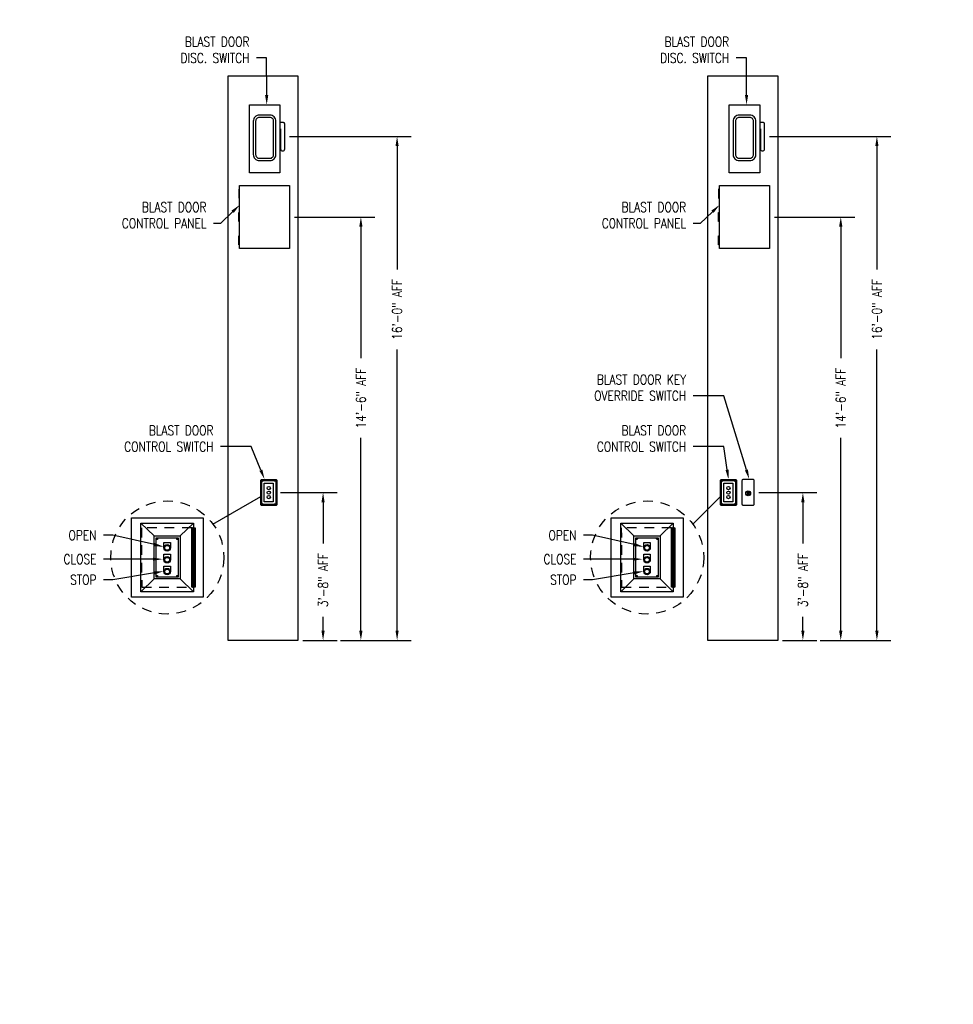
# Model space of a CAD drawing. Header units: inches. Extents: x 0 to 168, y 0 to 44.
# Tile 1 of 3: x 144 to 156, y 22 to 35. Entities that reach past the tile are written whole.
import ezdxf
from ezdxf import colors
from ezdxf.entities.mleader import LeaderData, LeaderLine
from ezdxf.math import Vec2, Vec3

# ---------------------------------------------------------------- set-up
doc = ezdxf.new("R2010")
doc.units = ezdxf.units.IN
doc.header["$MEASUREMENT"] = 0
doc.linetypes.add('HIDDEN2', pattern=[0.1875, 0.125, -0.0625])
for name, color, linetype in [('A-DETL-THIN', 1, 'Continuous'), ('A-DETL-THIN-HIDD', 1, 'HIDDEN2'), ('E-ANNO-DIMS', 1, 'Continuous'), ('E-ANNO-TEXT', 2, 'Continuous'), ('E-DETL', 2, 'Continuous')]:
    doc.layers.add(name, color=color, linetype=linetype)
doc.layers.add('G-Bgrd-Std-Scrn', color=8, linetype='Continuous', lineweight=35)
doc.styles.add('Annotative', font='romans.shx', dxfattribs={"width": 0.8, "height": 0.125})
doc.dimstyles.new('Annotative', dxfattribs={"dimscale": 0, "dimtxt": 0.125, "dimasz": 0.125, "dimexe": 0.179688, "dimexo": 0.0625, "dimgap": 0.09, "dimtad": 1, "dimdec": 3, "dimzin": 3, "dimdsep": 46, "dimlunit": 4, "dimtxsty": 'Annotative', "dimcen": 0.09, "dimclrt": 2, "dimazin": 2, "dimtfac": 1, "dimtdec": 3, "dimtmove": 1, "dimatfit": 3, "dimfxl": 1, "dimtfill": 1, "dimfrac": 2, "dimtolj": 1, "dimtzin": 0, "dimarcsym": 0})

# ---------------------------------------------------------------- blocks, each defined once
blk = doc.blocks.new('*D7')
at = {"layer": 'E-ANNO-DIMS', "color": 0, "lineweight": -2, "transparency": 16777216}
for p, q in [((147.458, 28.687), (148.183, 28.687)), ((148.004, 28.562), (148.004, 28.033)), ((148.004, 26.911), (148.004, 27.087)), ((147.743, 26.786), (148.183, 26.786))]:
    blk.add_line(p, q, dxfattribs=at)
at = {"layer": 'E-ANNO-DIMS', "color": 0, "transparency": 16777216}
for points in [[(147.983, 28.562), (148.024, 28.562), (148.004, 28.687)], [(147.983, 26.911), (148.024, 26.911), (148.004, 26.786)]]:
    blk.add_solid(points, dxfattribs=at)
at = {"layer": 'E-ANNO-DIMS', "color": 2, "lineweight": -3, "transparency": 16777216, "insert": (148.004, 27.56), "char_height": 0.125, "attachment_point": 5, "rotation": 90, "style": 'Annotative', "bg_fill": 3, "box_fill_scale": 1.25, "bg_fill_color": 256, "bg_fill_true_color": 13158600, "bg_fill_transparency": 0}
blk.add_mtext('\\A1;3\'-8" AFF', dxfattribs=at)
blk = doc.blocks.new('*D8')
at = {"layer": 'E-ANNO-DIMS', "color": 0, "lineweight": -2, "transparency": 16777216}
for p, q in [((147.572, 33.268), (149.135, 33.268)), ((148.956, 33.143), (148.956, 31.555)), ((148.956, 26.911), (148.956, 30.527)), ((148.461, 26.786), (149.135, 26.786))]:
    blk.add_line(p, q, dxfattribs=at)
at = {"layer": 'E-ANNO-DIMS', "color": 0, "transparency": 16777216}
for points in [[(148.935, 33.143), (148.976, 33.143), (148.956, 33.268)], [(148.935, 26.911), (148.976, 26.911), (148.956, 26.786)]]:
    blk.add_solid(points, dxfattribs=at)
at = {"layer": 'E-ANNO-DIMS', "color": 2, "lineweight": -3, "transparency": 16777216, "insert": (148.956, 31.041), "char_height": 0.125, "attachment_point": 5, "rotation": 90, "style": 'Annotative', "bg_fill": 3, "box_fill_scale": 1.25, "bg_fill_color": 256, "bg_fill_true_color": 13158600, "bg_fill_transparency": 0}
blk.add_mtext('\\A1;16\'-0" AFF', dxfattribs=at)
blk = doc.blocks.new('*D9')
at = {"layer": 'E-ANNO-DIMS', "color": 0, "lineweight": -2, "transparency": 16777216}
for p, q in [((147.636, 32.231), (148.67, 32.231)), ((148.49, 32.106), (148.49, 30.417)), ((148.49, 26.911), (148.49, 29.389)), ((148.226, 26.786), (148.67, 26.786))]:
    blk.add_line(p, q, dxfattribs=at)
at = {"layer": 'E-ANNO-DIMS', "color": 0, "transparency": 16777216}
for points in [[(148.469, 32.106), (148.511, 32.106), (148.49, 32.231)], [(148.469, 26.911), (148.511, 26.911), (148.49, 26.786)]]:
    blk.add_solid(points, dxfattribs=at)
at = {"layer": 'E-ANNO-DIMS', "color": 2, "lineweight": -3, "transparency": 16777216, "insert": (148.49, 29.903), "char_height": 0.125, "attachment_point": 5, "rotation": 90, "style": 'Annotative', "bg_fill": 3, "box_fill_scale": 1.25, "bg_fill_color": 256, "bg_fill_true_color": 13158600, "bg_fill_transparency": 0}
blk.add_mtext('\\A1;14\'-6" AFF', dxfattribs=at)
blk = doc.blocks.new('*D4')
at = {"layer": 'E-ANNO-DIMS', "color": 0, "lineweight": -2, "transparency": 16777216}
for p, q in [((153.608, 28.687), (154.355, 28.687)), ((154.175, 28.562), (154.175, 28.033)), ((154.175, 26.911), (154.175, 27.087)), ((153.914, 26.786), (154.355, 26.786))]:
    blk.add_line(p, q, dxfattribs=at)
at = {"layer": 'E-ANNO-DIMS', "color": 0, "transparency": 16777216}
for points in [[(154.154, 28.562), (154.196, 28.562), (154.175, 28.687)], [(154.154, 26.911), (154.196, 26.911), (154.175, 26.786)]]:
    blk.add_solid(points, dxfattribs=at)
at = {"layer": 'E-ANNO-DIMS', "color": 2, "lineweight": -3, "transparency": 16777216, "insert": (154.175, 27.56), "char_height": 0.125, "attachment_point": 5, "rotation": 90, "style": 'Annotative', "bg_fill": 3, "box_fill_scale": 1.25, "bg_fill_color": 256, "bg_fill_true_color": 13158600, "bg_fill_transparency": 0}
blk.add_mtext('\\A1;3\'-8" AFF', dxfattribs=at)
blk = doc.blocks.new('*D5')
at = {"layer": 'E-ANNO-DIMS', "color": 0, "lineweight": -2, "transparency": 16777216}
for p, q in [((153.744, 33.268), (155.307, 33.268)), ((155.127, 33.143), (155.127, 31.555)), ((155.127, 26.911), (155.127, 30.527)), ((154.633, 26.786), (155.307, 26.786))]:
    blk.add_line(p, q, dxfattribs=at)
at = {"layer": 'E-ANNO-DIMS', "color": 0, "transparency": 16777216}
for points in [[(155.106, 33.143), (155.148, 33.143), (155.127, 33.268)], [(155.106, 26.911), (155.148, 26.911), (155.127, 26.786)]]:
    blk.add_solid(points, dxfattribs=at)
at = {"layer": 'E-ANNO-DIMS', "color": 2, "lineweight": -3, "transparency": 16777216, "insert": (155.127, 31.041), "char_height": 0.125, "attachment_point": 5, "rotation": 90, "style": 'Annotative', "bg_fill": 3, "box_fill_scale": 1.25, "bg_fill_color": 256, "bg_fill_true_color": 13158600, "bg_fill_transparency": 0}
blk.add_mtext('\\A1;16\'-0" AFF', dxfattribs=at)
blk = doc.blocks.new('*D6')
at = {"layer": 'E-ANNO-DIMS', "color": 0, "lineweight": -2, "transparency": 16777216}
for p, q in [((153.808, 32.231), (154.842, 32.231)), ((154.662, 32.106), (154.662, 30.417)), ((154.662, 26.911), (154.662, 29.389)), ((154.397, 26.786), (154.842, 26.786))]:
    blk.add_line(p, q, dxfattribs=at)
at = {"layer": 'E-ANNO-DIMS', "color": 0, "transparency": 16777216}
for points in [[(154.641, 32.106), (154.683, 32.106), (154.662, 32.231)], [(154.641, 26.911), (154.683, 26.911), (154.662, 26.786)]]:
    blk.add_solid(points, dxfattribs=at)
at = {"layer": 'E-ANNO-DIMS', "color": 2, "lineweight": -3, "transparency": 16777216, "insert": (154.662, 29.903), "char_height": 0.125, "attachment_point": 5, "rotation": 90, "style": 'Annotative', "bg_fill": 3, "box_fill_scale": 1.25, "bg_fill_color": 256, "bg_fill_true_color": 13158600, "bg_fill_transparency": 0}
blk.add_mtext('\\A1;14\'-6" AFF', dxfattribs=at)

msp = doc.modelspace()

# ---------------------------------------------------------------- leaders
at = {"layer": 'E-ANNO-TEXT', "lineweight": -3}
ml = msp.add_multileader_mtext('Standard', dxfattribs=at)
ml.set_content('ROUTE CONDUIT UP ON SURFACE TO AVOID HEADWALL ABOVE BLAST DOOR AND PENETRATE INTO MAGAZINE TO PANELBOARD', color=256, style='Annotative')
ml.set_leader_properties(color=1, linetype='ByLayer', lineweight=-1)
ml.build(insert=Vec2(0, 0))
ml.multileader.update_dxf_attribs({"text_right_attachment_type": 3, "dogleg_length": 0.34, "arrow_head_size": 0.125})
ctx = ml.context
ctx.base_point, ctx.char_height, ctx.arrow_head_size, ctx.landing_gap_size, ctx.plane_origin = Vec3(166.6478, 42.2815), 0.125, 0.125, 0.0312, Vec3(166.652, 42.2225)
ctx.right_attachment = 3
notes = []
notes.append((ctx, [(0, (0, 0, 0), (0, 0), (1, 0), 1, [])]))
ctx.mtext.insert, ctx.mtext.width, ctx.mtext.flow_direction = Vec3(166.679, 42.344), 1.438232, 5
ctx.mtext.has_bg_fill, ctx.mtext.bg_color, ctx.mtext.bg_scale_factor, ctx.mtext.bg_transparency, ctx.mtext.use_window_bg_color = 1, -1073741824, 1.1, 0, 1
for ctx, leaders in notes:
    for number, flags, end, landing, length, lines in leaders:
        leader = LeaderData()
        leader.index, (leader.has_last_leader_line, leader.has_dogleg_vector, leader.attachment_direction) = number, flags
        leader.last_leader_point, leader.dogleg_vector, leader.dogleg_length = Vec3(end), Vec3(landing), length
        for number, points, colour, breaks in lines:
            line = LeaderLine()
            line.index, line.vertices, line.color, line.breaks = number, Vec3.list(points), colors.encode_raw_color(colour), breaks
            leader.lines.append(line)
        ctx.leaders.append(leader)

# ---------------------------------------------------------------- next in the draw order: linework, layer by layer
at = {"layer": 'A-DETL-THIN', "lineweight": -3}
for p, q in [((146.5879, 28.2812), (147.2023, 28.6354)), ((152.7595, 28.2812), (153.1146, 28.6343))]:
    msp.add_line(p, q, dxfattribs=at)
at = {"layer": 'A-DETL-THIN-HIDD', "lineweight": -3}
for p, q in [((146.3155, 28.2345), (145.668, 28.2345)), ((145.668, 28.2345), (145.6713, 27.4695)), ((152.4871, 28.2345), (151.8396, 28.2345)), ((151.8396, 28.2345), (151.843, 27.4695)), ((145.6713, 27.4695), (146.3155, 27.4695)), ((151.843, 27.4695), (152.4871, 27.4695))]:
    msp.add_line(p, q, dxfattribs=at)
for centre in [(146.0005, 27.852), (152.1721, 27.852)]:
    msp.add_circle(centre, 0.7276, dxfattribs=at)
at = {"layer": 'E-DETL', "lineweight": -3}
for p, q in [((147.2472, 28.8067), (147.3636, 28.8067)), ((147.2472, 28.5679), (147.2472, 28.8067)), ((147.3636, 28.8067), (147.3636, 28.5679)), ((153.1596, 28.8067), (153.276, 28.8067)), ((153.1596, 28.5679), (153.1596, 28.8067)), ((153.276, 28.8067), (153.276, 28.5679)), ((147.3636, 28.5679), (147.2472, 28.5679)), ((153.276, 28.5679), (153.1596, 28.5679)), ((145.8305, 28.1286), (145.6613, 28.2936)), ((146.168, 28.1286), (146.3363, 28.2936)), ((152.0021, 28.1286), (151.833, 28.2936)), ((152.3396, 28.1286), (152.508, 28.2936)), ((145.8305, 27.5753), (145.6613, 27.4095)), ((146.168, 27.5753), (146.3363, 27.4095)), ((152.0021, 27.5753), (151.833, 27.4095)), ((152.3396, 27.5753), (152.508, 27.4095))]:
    msp.add_line(p, q, dxfattribs=at)
for points in [[(147.057, 33.6738), (147.4476, 33.6738), (147.4476, 32.7978), (147.057, 32.7978)], [(153.2286, 33.6738), (153.6192, 33.6738), (153.6192, 32.7978), (153.2286, 32.7978)], [(146.9307, 32.6361), (147.5739, 32.6361), (147.5739, 31.8261), (146.9307, 31.8261)], [(153.1023, 32.6361), (153.7455, 32.6361), (153.7455, 31.8261), (153.1023, 31.8261)], [(153.4673, 28.6941), (153.4742, 28.6941), (153.4742, 28.6589), (153.4673, 28.6589)], [(145.5388, 28.3603), (146.4622, 28.3603), (146.4622, 27.3436), (145.5388, 27.3436)], [(145.6613, 28.2936), (146.3363, 28.2936), (146.3363, 27.4095), (145.6613, 27.4095)], [(151.7105, 28.3603), (152.6338, 28.3603), (152.6338, 27.3436), (151.7105, 27.3436)], [(151.833, 28.2936), (152.508, 28.2936), (152.508, 27.4095), (151.833, 27.4095)], [(145.8305, 28.1286), (146.168, 28.1286), (146.168, 27.5753), (145.8305, 27.5753)], [(146.3155, 28.2345), (146.358, 28.2345), (146.358, 27.4695), (146.3155, 27.4695)], [(146.3255, 27.4695), (146.348, 27.4695), (146.348, 28.2345), (146.3255, 28.2345)], [(152.0021, 28.1286), (152.3396, 28.1286), (152.3396, 27.5753), (152.0021, 27.5753)], [(152.4871, 28.2345), (152.5296, 28.2345), (152.5296, 27.4695), (152.4871, 27.4695)], [(152.4971, 27.4695), (152.5196, 27.4695), (152.5196, 28.2345), (152.4971, 28.2345)], [(145.8551, 28.1032), (146.1419, 28.1032), (146.1419, 27.6005), (145.8551, 27.6005)], [(152.0267, 28.1032), (152.3135, 28.1032), (152.3135, 27.6005), (152.0267, 27.6005)]]:
    msp.add_lwpolyline(points, close=True, dxfattribs=at)
for points in [[(147.3981, 33.0342), (147.3981, 33.4626, 0.4142136), (147.3201, 33.5406), (147.1844, 33.5406, 0.4142136), (147.1064, 33.4626), (147.1064, 33.0342, 0.4142136), (147.1844, 32.9562), (147.3201, 32.9562, 0.4142136)], [(147.3681, 33.0342), (147.3681, 33.4626, 0.4142136), (147.3201, 33.5106), (147.1844, 33.5106, 0.4142136), (147.1364, 33.4626), (147.1364, 33.0342, 0.4142136), (147.1844, 32.9862), (147.3201, 32.9862, 0.4142136)], [(153.5698, 33.0342), (153.5698, 33.4626, 0.4142136), (153.4918, 33.5406), (153.356, 33.5406, 0.4142136), (153.278, 33.4626), (153.278, 33.0342, 0.4142136), (153.356, 32.9562), (153.4918, 32.9562, 0.4142136)], [(153.5398, 33.0342), (153.5398, 33.4626, 0.4142136), (153.4918, 33.5106), (153.356, 33.5106, 0.4142136), (153.308, 33.4626), (153.308, 33.0342, 0.4142136), (153.356, 32.9862), (153.4918, 32.9862, 0.4142136)], [(147.2173, 28.856), (147.3936, 28.856, -0.4142136), (147.4086, 28.841), (147.4086, 28.5335, -0.4142136), (147.3936, 28.5185), (147.2173, 28.5185, -0.4142136), (147.2023, 28.5335), (147.2023, 28.841, -0.4142136)], [(147.2173, 28.8431), (147.3936, 28.8431, -0.4142136), (147.3956, 28.841), (147.3956, 28.5335, -0.4142136), (147.3936, 28.5315), (147.2173, 28.5315, -0.4142136), (147.2153, 28.5335), (147.2153, 28.841, -0.4142136)], [(153.1296, 28.856), (153.3059, 28.856, -0.4142136), (153.3209, 28.841), (153.3209, 28.5335, -0.4142136), (153.3059, 28.5185), (153.1296, 28.5185, -0.4142136), (153.1146, 28.5335), (153.1146, 28.841, -0.4142136)], [(153.1296, 28.8431), (153.3059, 28.8431, -0.4142136), (153.3079, 28.841), (153.3079, 28.5335, -0.4142136), (153.3059, 28.5315), (153.1296, 28.5315, -0.4142136), (153.1276, 28.5335), (153.1276, 28.841, -0.4142136)]]:
    msp.add_lwpolyline(points, format="xyb", close=True, dxfattribs=at)
for points in [[(147.4476, 33.364), (147.4571, 33.364), (147.4571, 33.1069, 1), (147.51, 33.1069), (147.51, 33.4297, 0.4142136), (147.495, 33.4447), (147.4476, 33.4447)], [(153.6192, 33.364), (153.6287, 33.364), (153.6287, 33.1069, 1), (153.6816, 33.1069), (153.6816, 33.4297, 0.4142136), (153.6666, 33.4447), (153.6192, 33.4447)]]:
    msp.add_lwpolyline(points, format="xyb", dxfattribs=at)
for points in [[(146.9307, 32.5908), (146.9187, 32.5908), (146.9187, 32.4741), (146.9307, 32.4741)], [(153.1023, 32.5908), (153.0903, 32.5908), (153.0903, 32.4741), (153.1023, 32.4741)], [(146.9307, 32.1728), (146.9187, 32.1728), (146.9187, 32.2894), (146.9307, 32.2894)], [(153.1023, 32.1728), (153.0903, 32.1728), (153.0903, 32.2894), (153.1023, 32.2894)], [(146.9307, 31.8714), (146.9187, 31.8714), (146.9187, 31.9881), (146.9307, 31.9881)], [(153.1023, 31.8714), (153.0903, 31.8714), (153.0903, 31.9881), (153.1023, 31.9881)], [(145.9572, 27.9748), (145.9572, 28.0464), (146.0405, 28.0464), (146.0405, 27.977)], [(152.1288, 27.9748), (152.1288, 28.0464), (152.2121, 28.0464), (152.2121, 27.977)], [(145.9572, 27.822), (145.9572, 27.8937), (146.0405, 27.8937), (146.0405, 27.8243)], [(152.1288, 27.822), (152.1288, 27.8937), (152.2121, 27.8937), (152.2121, 27.8243)], [(145.9572, 27.6693), (145.9572, 27.741), (146.0405, 27.741), (146.0405, 27.6715)], [(152.1288, 27.6693), (152.1288, 27.741), (152.2121, 27.741), (152.2121, 27.6715)]]:
    msp.add_lwpolyline(points, dxfattribs=at)
for centre, radius in [((147.2234, 28.835), 0.00502), ((147.3054, 28.7438), 0.0209), ((147.3875, 28.835), 0.00502), ((153.1357, 28.835), 0.00502), ((153.2178, 28.7438), 0.0209), ((153.2998, 28.835), 0.00502), ((147.3054, 28.6289), 0.0209), ((153.2178, 28.6859), 0.0209), ((153.2178, 28.6289), 0.0209), ((147.2234, 28.5395), 0.00502), ((153.1357, 28.5395), 0.00502), ((153.2998, 28.5395), 0.00502), ((145.8686, 28.0898), 0.00712), ((145.9989, 27.9756), 0.0417), ((145.9987, 27.9757), 0.0307), ((146.1286, 28.0898), 0.00712), ((152.0402, 28.0898), 0.00712), ((152.1705, 27.9756), 0.0417), ((152.1703, 27.9757), 0.0307), ((152.3002, 28.0898), 0.00712), ((145.9989, 27.8229), 0.0417), ((152.1705, 27.8229), 0.0417), ((145.9987, 27.823), 0.0307), ((152.1703, 27.823), 0.0307), ((145.8686, 27.6148), 0.00712), ((145.9989, 27.6701), 0.0417), ((145.9987, 27.6702), 0.0307), ((146.1285, 27.6148), 0.00712), ((152.0402, 27.6148), 0.00712), ((152.1705, 27.6701), 0.0417), ((152.1703, 27.6702), 0.0307), ((152.3001, 27.6148), 0.00712)]:
    msp.add_circle(centre, radius, dxfattribs=at)
at = {"layer": 'G-Bgrd-Std-Scrn', "lineweight": -3}
for points in [[(146.7829, 34.0462), (147.6801, 34.0462), (147.6801, 26.7857), (146.7829, 26.7857)], [(152.9545, 34.0462), (153.8517, 34.0462), (153.8517, 26.7857), (152.9545, 26.7857)]]:
    msp.add_lwpolyline(points, close=True, dxfattribs=at)

# ---------------------------------------------------------------- next in the draw order: leaders
at = {"layer": 'E-ANNO-TEXT', "lineweight": -3}
ml = msp.add_multileader_mtext('Standard', dxfattribs=at)
ml.set_content('BLAST DOOR \\PCONTROL PANEL', color=256, style='Annotative')
ml.set_leader_properties(color=1, linetype='ByLayer', lineweight=-1)
ml.build(insert=Vec2(0, 0))
ml.multileader.update_dxf_attribs({"text_left_attachment_type": 3, "text_right_attachment_type": 3, "dogleg_length": 0.2596, "arrow_head_size": 0.125})
ctx = ml.context
ctx.base_point, ctx.char_height, ctx.arrow_head_size, ctx.landing_gap_size, ctx.plane_origin = Vec3(145.1997, 32.149, 0.0057), 0.125, 0.125, 0.09, Vec3(145.8461, 32.149, 0.0057)
ctx.left_attachment, ctx.right_attachment, ctx.text_align_type = 3, 3, 2
notes = []
notes.append((ctx, [(0, (1, 1, 0), (146.6839, 32.149, 0.0057), (-1, 0), 0.09, [(0, [(146.9307, 32.3853, 0.0057)], 0, [])])]))
ctx.mtext.insert, ctx.mtext.alignment, ctx.mtext.flow_direction = Vec3(146.5039, 32.4198, 0.0057), 3, 5
ml = msp.add_multileader_mtext('Standard', dxfattribs=at)
ml.set_content('BLAST DOOR \\PCONTROL PANEL', color=256, style='Annotative')
ml.set_leader_properties(color=1, linetype='ByLayer', lineweight=-1)
ml.build(insert=Vec2(0, 0))
ml.multileader.update_dxf_attribs({"text_left_attachment_type": 3, "text_right_attachment_type": 3, "dogleg_length": 0.2596, "arrow_head_size": 0.125})
ctx = ml.context
ctx.base_point, ctx.char_height, ctx.arrow_head_size, ctx.landing_gap_size, ctx.plane_origin = Vec3(151.3713, 32.149, 0.0057), 0.125, 0.125, 0.09, Vec3(152.0178, 32.149, 0.0057)
ctx.left_attachment, ctx.right_attachment, ctx.text_align_type = 3, 3, 2
notes.append((ctx, [(0, (1, 1, 0), (152.8556, 32.149, 0.0057), (-1, 0), 0.09, [(0, [(153.1023, 32.3853, 0.0057)], 0, [])])]))
ctx.mtext.insert, ctx.mtext.alignment, ctx.mtext.flow_direction = Vec3(152.6756, 32.4198, 0.0057), 3, 5
for ctx, leaders in notes:
    for number, flags, end, landing, length, lines in leaders:
        leader = LeaderData()
        leader.index, (leader.has_last_leader_line, leader.has_dogleg_vector, leader.attachment_direction) = number, flags
        leader.last_leader_point, leader.dogleg_vector, leader.dogleg_length = Vec3(end), Vec3(landing), length
        for number, points, colour, breaks in lines:
            line = LeaderLine()
            line.index, line.vertices, line.color, line.breaks = number, Vec3.list(points), colors.encode_raw_color(colour), breaks
            leader.lines.append(line)
        ctx.leaders.append(leader)

# ---------------------------------------------------------------- next in the draw order: dimensions: what is measured, and where the dimension line sits
at = {"layer": 'E-ANNO-DIMS', "lineweight": -3}
for base, p1, p2, picture, middle in [((148.0037, 26.7857), (147.3956, 28.6873), (147.6801, 26.7857), '*D7', (148.0037, 27.5599)), ((154.1753, 26.7857), (153.5457, 28.6873), (153.8517, 26.7857), '*D4', (154.1753, 27.5599))]:
    dim = msp.add_linear_dim(base=base, p1=p1, p2=p2, angle=90, text='3\'-8" AFF', dimstyle='Annotative', override={"dimpost": '\\X'}, dxfattribs=at)
    dim.commit()
    dim.dimension.update_dxf_attribs({"geometry": picture, "text_midpoint": middle, "dimtype": 160, "text_rotation": 90})

# ---------------------------------------------------------------- next in the draw order: leaders
at = {"layer": 'E-ANNO-TEXT', "lineweight": -3}
ml = msp.add_multileader_mtext('Standard', dxfattribs=at)
ml.set_content('BLAST DOOR \\PDISC. SWITCH', color=256, style='Annotative')
ml.set_leader_properties(color=1, linetype='ByLayer', lineweight=-1)
ml.build(insert=Vec2(0, 0))
ml.multileader.update_dxf_attribs({"text_left_attachment_type": 3, "text_right_attachment_type": 3, "dogleg_length": 0.2596, "arrow_head_size": 0.125})
ctx = ml.context
ctx.base_point, ctx.char_height, ctx.arrow_head_size, ctx.landing_gap_size, ctx.plane_origin = Vec3(145.9942, 34.2763, 0.0057), 0.125, 0.125, 0.09, Vec3(147.7888, 32.0692, 0.0057)
ctx.left_attachment, ctx.right_attachment, ctx.text_align_type = 3, 3, 2
notes = []
notes.append((ctx, [(1, (1, 1, 0), (147.2768, 34.2763, 0.0057), (-1, 0), 0.1312, [(0, [(147.2791, 33.6738, 0.0057)], 0, [])])]))
ctx.mtext.insert, ctx.mtext.alignment, ctx.mtext.flow_direction = Vec3(147.0556, 34.5472, 0.0057), 3, 5
ctx.mtext.has_bg_fill, ctx.mtext.bg_color, ctx.mtext.bg_scale_factor, ctx.mtext.bg_transparency, ctx.mtext.use_window_bg_color = 1, -1073741824, 1.1, 0, 1
ml = msp.add_multileader_mtext('Standard', dxfattribs=at)
ml.set_content('BLAST DOOR \\PDISC. SWITCH', color=256, style='Annotative')
ml.set_leader_properties(color=1, linetype='ByLayer', lineweight=-1)
ml.build(insert=Vec2(0, 0))
ml.multileader.update_dxf_attribs({"text_left_attachment_type": 3, "text_right_attachment_type": 3, "dogleg_length": 0.2596, "arrow_head_size": 0.125})
ctx = ml.context
ctx.base_point, ctx.char_height, ctx.arrow_head_size, ctx.landing_gap_size, ctx.plane_origin = Vec3(152.1658, 34.2763, 0.0057), 0.125, 0.125, 0.09, Vec3(153.9605, 32.0066, 0.0057)
ctx.left_attachment, ctx.right_attachment, ctx.text_align_type = 3, 3, 2
notes.append((ctx, [(1, (1, 1, 0), (153.4484, 34.2763, 0.0057), (-1, 0), 0.1312, [(0, [(153.4507, 33.6738, 0.0057)], 0, [])])]))
ctx.mtext.insert, ctx.mtext.alignment, ctx.mtext.flow_direction = Vec3(153.2272, 34.5472, 0.0057), 3, 5
ctx.mtext.has_bg_fill, ctx.mtext.bg_color, ctx.mtext.bg_scale_factor, ctx.mtext.bg_transparency, ctx.mtext.use_window_bg_color = 1, -1073741824, 1.1, 0, 1
ml = msp.add_multileader_mtext('Standard', dxfattribs=at)
ml.set_content('BLAST DOOR \\PCONTROL SWITCH', color=256, style='Annotative')
ml.set_leader_properties(color=1, linetype='ByLayer', lineweight=-1)
ml.build(insert=Vec2(0, 0))
ml.multileader.update_dxf_attribs({"text_left_attachment_type": 3, "text_right_attachment_type": 3, "dogleg_length": 0.2596, "arrow_head_size": 0.125})
ctx = ml.context
ctx.base_point, ctx.char_height, ctx.arrow_head_size, ctx.landing_gap_size, ctx.plane_origin = Vec3(145.2373, 29.2776, 0.0057), 0.125, 0.125, 0.09, Vec3(147.7027, 29.3646, 0.0057)
ctx.left_attachment, ctx.right_attachment, ctx.text_align_type = 3, 3, 2
notes.append((ctx, [(1, (1, 1, 0), (147.0807, 29.2776, 0.0057), (-1, 0), 0.3968, [(0, [(147.2508, 28.8584, 0.0057)], 0, [])])]))
ctx.mtext.insert, ctx.mtext.alignment, ctx.mtext.flow_direction = Vec3(146.5939, 29.5484, 0.0057), 3, 5
ctx.mtext.has_bg_fill, ctx.mtext.bg_color, ctx.mtext.bg_scale_factor, ctx.mtext.bg_transparency, ctx.mtext.use_window_bg_color = 1, -1073741824, 1.1, 0, 1
ml = msp.add_multileader_mtext('Standard', dxfattribs=at)
ml.set_content('OPEN', color=256, style='Annotative')
ml.set_leader_properties(color=1, linetype='ByLayer', lineweight=-1)
ml.build(insert=Vec2(0, 0))
ml.multileader.update_dxf_attribs({"text_left_attachment_type": 3, "text_right_attachment_type": 3, "dogleg_length": 0.2596, "arrow_head_size": 0.125})
ctx = ml.context
ctx.base_point, ctx.char_height, ctx.arrow_head_size, ctx.landing_gap_size, ctx.plane_origin = Vec3(144.633, 28.138, 0.0057), 0.125, 0.125, 0.09, Vec3(145.6952, 28.2249, 0.0057)
ctx.left_attachment, ctx.right_attachment, ctx.text_align_type = 3, 3, 2
notes.append((ctx, [(1, (1, 1, 0), (145.2982, 28.138, 0.0057), (-1, 0), 0.1186, [(0, [(145.9572, 27.9896, 0.0057)], 0, [])])]))
ctx.mtext.insert, ctx.mtext.alignment, ctx.mtext.flow_direction = Vec3(145.0896, 28.2005, 0.0057), 3, 5
ctx.mtext.has_bg_fill, ctx.mtext.bg_color, ctx.mtext.bg_scale_factor, ctx.mtext.bg_transparency, ctx.mtext.use_window_bg_color = 1, -1073741824, 1.1, 0, 1
ml = msp.add_multileader_mtext('Standard', dxfattribs=at)
ml.set_content('OPEN', color=256, style='Annotative')
ml.set_leader_properties(color=1, linetype='ByLayer', lineweight=-1)
ml.build(insert=Vec2(0, 0))
ml.multileader.update_dxf_attribs({"text_left_attachment_type": 3, "text_right_attachment_type": 3, "dogleg_length": 0.2596, "arrow_head_size": 0.125})
ctx = ml.context
ctx.base_point, ctx.char_height, ctx.arrow_head_size, ctx.landing_gap_size, ctx.plane_origin = Vec3(150.8046, 28.138, 0.0057), 0.125, 0.125, 0.09, Vec3(151.8669, 28.2249, 0.0057)
ctx.left_attachment, ctx.right_attachment, ctx.text_align_type = 3, 3, 2
notes.append((ctx, [(1, (1, 1, 0), (151.4698, 28.138, 0.0057), (-1, 0), 0.1186, [(0, [(152.1288, 27.9896, 0.0057)], 0, [])])]))
ctx.mtext.insert, ctx.mtext.alignment, ctx.mtext.flow_direction = Vec3(151.2612, 28.2005, 0.0057), 3, 5
ctx.mtext.has_bg_fill, ctx.mtext.bg_color, ctx.mtext.bg_scale_factor, ctx.mtext.bg_transparency, ctx.mtext.use_window_bg_color = 1, -1073741824, 1.1, 0, 1
ml = msp.add_multileader_mtext('Standard', dxfattribs=at)
ml.set_content('CLOSE', color=256, style='Annotative')
ml.set_leader_properties(color=1, linetype='ByLayer', lineweight=-1)
ml.build(insert=Vec2(0, 0))
ml.multileader.update_dxf_attribs({"text_left_attachment_type": 3, "text_right_attachment_type": 3, "dogleg_length": 0.2596, "arrow_head_size": 0.125})
ctx = ml.context
ctx.base_point, ctx.char_height, ctx.arrow_head_size, ctx.landing_gap_size, ctx.plane_origin = Vec3(144.552, 27.83, 0.0057), 0.125, 0.125, 0.09, Vec3(145.6952, 27.917, 0.0057)
ctx.left_attachment, ctx.right_attachment, ctx.text_align_type = 3, 3, 2
notes.append((ctx, [(1, (1, 1, 0), (145.2982, 27.83, 0.0057), (-1, 0), 0.1186, [(0, [(145.9413, 27.83, 0.0057)], 0, [])])]))
ctx.mtext.insert, ctx.mtext.alignment, ctx.mtext.flow_direction = Vec3(145.0896, 27.8925, 0.0057), 3, 5
ctx.mtext.has_bg_fill, ctx.mtext.bg_color, ctx.mtext.bg_scale_factor, ctx.mtext.bg_transparency, ctx.mtext.use_window_bg_color = 1, -1073741824, 1.1, 0, 1
ml = msp.add_multileader_mtext('Standard', dxfattribs=at)
ml.set_content('CLOSE', color=256, style='Annotative')
ml.set_leader_properties(color=1, linetype='ByLayer', lineweight=-1)
ml.build(insert=Vec2(0, 0))
ml.multileader.update_dxf_attribs({"text_left_attachment_type": 3, "text_right_attachment_type": 3, "dogleg_length": 0.2596, "arrow_head_size": 0.125})
ctx = ml.context
ctx.base_point, ctx.char_height, ctx.arrow_head_size, ctx.landing_gap_size, ctx.plane_origin = Vec3(150.7236, 27.83, 0.0057), 0.125, 0.125, 0.09, Vec3(151.8669, 27.917, 0.0057)
ctx.left_attachment, ctx.right_attachment, ctx.text_align_type = 3, 3, 2
notes.append((ctx, [(1, (1, 1, 0), (151.4698, 27.83, 0.0057), (-1, 0), 0.1186, [(0, [(152.1129, 27.83, 0.0057)], 0, [])])]))
ctx.mtext.insert, ctx.mtext.alignment, ctx.mtext.flow_direction = Vec3(151.2612, 27.8925, 0.0057), 3, 5
ctx.mtext.has_bg_fill, ctx.mtext.bg_color, ctx.mtext.bg_scale_factor, ctx.mtext.bg_transparency, ctx.mtext.use_window_bg_color = 1, -1073741824, 1.1, 0, 1
for ctx, leaders in notes:
    for number, flags, end, landing, length, lines in leaders:
        leader = LeaderData()
        leader.index, (leader.has_last_leader_line, leader.has_dogleg_vector, leader.attachment_direction) = number, flags
        leader.last_leader_point, leader.dogleg_vector, leader.dogleg_length = Vec3(end), Vec3(landing), length
        for number, points, colour, breaks in lines:
            line = LeaderLine()
            line.index, line.vertices, line.color, line.breaks = number, Vec3.list(points), colors.encode_raw_color(colour), breaks
            leader.lines.append(line)
        ctx.leaders.append(leader)

# ---------------------------------------------------------------- next in the draw order: linework, layer by layer
at = {"layer": 'E-DETL', "lineweight": -3}
msp.add_lwpolyline([(153.4107, 28.8584), (153.5307, 28.8584, -0.4142136), (153.5457, 28.8434), (153.5457, 28.5344, -0.4142136), (153.5307, 28.5194), (153.4107, 28.5194, -0.4142136), (153.3957, 28.5344), (153.3957, 28.8434, -0.4142136)], format="xyb", close=True, dxfattribs=at)
for centre, radius in [((147.3054, 28.6859), 0.0209), ((153.4707, 28.6765), 0.0316), ((153.4707, 28.6765), 0.0258), ((147.3875, 28.5395), 0.00502)]:
    msp.add_circle(centre, radius, dxfattribs=at)

# ---------------------------------------------------------------- next in the draw order: dimensions: what is measured, and where the dimension line sits
at = {"layer": 'E-ANNO-DIMS', "lineweight": -3}
for base, p1, p2, picture, middle in [((148.9555, 26.7857), (147.51, 33.2683), (148.3989, 26.7857), '*D8', (148.9555, 31.0412)), ((155.1271, 26.7857), (153.6816, 33.2683), (154.5705, 26.7857), '*D5', (155.1271, 31.0412))]:
    dim = msp.add_linear_dim(base=base, p1=p1, p2=p2, angle=90, text='16\'-0" AFF', dimstyle='Annotative', override={"dimpost": '\\X'}, dxfattribs=at)
    dim.commit()
    dim.dimension.update_dxf_attribs({"geometry": picture, "text_midpoint": middle, "dimtype": 160, "text_rotation": 90})

# ---------------------------------------------------------------- next in the draw order: leaders
at = {"layer": 'E-ANNO-TEXT', "lineweight": -3}
ml = msp.add_multileader_mtext('Standard', dxfattribs=at)
ml.set_content('STOP', color=256, style='Annotative')
ml.set_leader_properties(color=1, linetype='ByLayer', lineweight=-1)
ml.build(insert=Vec2(0, 0))
ml.multileader.update_dxf_attribs({"text_left_attachment_type": 3, "text_right_attachment_type": 3, "dogleg_length": 0.2596, "arrow_head_size": 0.125})
ctx = ml.context
ctx.base_point, ctx.char_height, ctx.arrow_head_size, ctx.landing_gap_size, ctx.plane_origin = Vec3(144.652, 27.5649, 0.0057), 0.125, 0.125, 0.09, Vec3(145.6952, 27.6519, 0.0057)
ctx.left_attachment, ctx.right_attachment, ctx.text_align_type = 3, 3, 2
notes = []
notes.append((ctx, [(1, (1, 1, 0), (145.2982, 27.5649, 0.0057), (-1, 0), 0.1186, [(0, [(145.9575, 27.6756, 0.0057)], 0, [])])]))
ctx.mtext.insert, ctx.mtext.alignment, ctx.mtext.flow_direction = Vec3(145.0896, 27.6274, 0.0057), 3, 5
ctx.mtext.has_bg_fill, ctx.mtext.bg_color, ctx.mtext.bg_scale_factor, ctx.mtext.bg_transparency, ctx.mtext.use_window_bg_color = 1, -1073741824, 1.1, 0, 1
ml = msp.add_multileader_mtext('Standard', dxfattribs=at)
ml.set_content('STOP', color=256, style='Annotative')
ml.set_leader_properties(color=1, linetype='ByLayer', lineweight=-1)
ml.build(insert=Vec2(0, 0))
ml.multileader.update_dxf_attribs({"text_left_attachment_type": 3, "text_right_attachment_type": 3, "dogleg_length": 0.2596, "arrow_head_size": 0.125})
ctx = ml.context
ctx.base_point, ctx.char_height, ctx.arrow_head_size, ctx.landing_gap_size, ctx.plane_origin = Vec3(150.8236, 27.5649, 0.0057), 0.125, 0.125, 0.09, Vec3(151.8669, 27.6519, 0.0057)
ctx.left_attachment, ctx.right_attachment, ctx.text_align_type = 3, 3, 2
notes.append((ctx, [(1, (1, 1, 0), (151.4698, 27.5649, 0.0057), (-1, 0), 0.1186, [(0, [(152.1292, 27.6756, 0.0057)], 0, [])])]))
ctx.mtext.insert, ctx.mtext.alignment, ctx.mtext.flow_direction = Vec3(151.2612, 27.6274, 0.0057), 3, 5
ctx.mtext.has_bg_fill, ctx.mtext.bg_color, ctx.mtext.bg_scale_factor, ctx.mtext.bg_transparency, ctx.mtext.use_window_bg_color = 1, -1073741824, 1.1, 0, 1
for ctx, leaders in notes:
    for number, flags, end, landing, length, lines in leaders:
        leader = LeaderData()
        leader.index, (leader.has_last_leader_line, leader.has_dogleg_vector, leader.attachment_direction) = number, flags
        leader.last_leader_point, leader.dogleg_vector, leader.dogleg_length = Vec3(end), Vec3(landing), length
        for number, points, colour, breaks in lines:
            line = LeaderLine()
            line.index, line.vertices, line.color, line.breaks = number, Vec3.list(points), colors.encode_raw_color(colour), breaks
            leader.lines.append(line)
        ctx.leaders.append(leader)

# ---------------------------------------------------------------- next in the draw order: dimensions: what is measured, and where the dimension line sits
at = {"layer": 'E-ANNO-DIMS', "lineweight": -3}
for base, p1, p2, picture, middle in [((148.4902, 26.7857), (147.5739, 32.2311), (148.1632, 26.7857), '*D9', (148.4902, 29.9031)), ((154.6618, 26.7857), (153.7455, 32.2311), (154.3349, 26.7857), '*D6', (154.6618, 29.9031))]:
    dim = msp.add_linear_dim(base=base, p1=p1, p2=p2, angle=90, text='14\'-6" AFF', dimstyle='Annotative', override={"dimpost": '\\X'}, dxfattribs=at)
    dim.commit()
    dim.dimension.update_dxf_attribs({"geometry": picture, "text_midpoint": middle, "dimtype": 160, "text_rotation": 90})

# ---------------------------------------------------------------- next in the draw order: leaders
at = {"layer": 'E-ANNO-TEXT', "lineweight": -3}
ml = msp.add_multileader_mtext('Standard', dxfattribs=at)
ml.set_content('BLAST DOOR KEY \\POVERRIDE SWITCH', color=256, style='Annotative')
ml.set_leader_properties(color=1, linetype='ByLayer', lineweight=-1)
ml.build(insert=Vec2(0, 0))
ml.multileader.update_dxf_attribs({"text_left_attachment_type": 3, "text_right_attachment_type": 3, "dogleg_length": 0.2596, "arrow_head_size": 0.125})
ctx = ml.context
ctx.base_point, ctx.char_height, ctx.arrow_head_size, ctx.landing_gap_size, ctx.plane_origin = Vec3(151.2771, 29.9319, 0.0057), 0.125, 0.125, 0.09, Vec3(153.868, 29.3646, 0.0057)
ctx.left_attachment, ctx.right_attachment, ctx.text_align_type = 3, 3, 2
notes = []
notes.append((ctx, [(1, (1, 1, 0), (153.1586, 29.9319, 0.0057), (-1, 0), 0.3968, [(0, [(153.4848, 28.8584, 0.0057)], 0, [])])]))
ctx.mtext.insert, ctx.mtext.alignment, ctx.mtext.flow_direction = Vec3(152.6719, 30.2027, 0.0057), 3, 5
ctx.mtext.has_bg_fill, ctx.mtext.bg_color, ctx.mtext.bg_scale_factor, ctx.mtext.bg_transparency, ctx.mtext.use_window_bg_color = 1, -1073741824, 1.1, 0, 1
for ctx, leaders in notes:
    for number, flags, end, landing, length, lines in leaders:
        leader = LeaderData()
        leader.index, (leader.has_last_leader_line, leader.has_dogleg_vector, leader.attachment_direction) = number, flags
        leader.last_leader_point, leader.dogleg_vector, leader.dogleg_length = Vec3(end), Vec3(landing), length
        for number, points, colour, breaks in lines:
            line = LeaderLine()
            line.index, line.vertices, line.color, line.breaks = number, Vec3.list(points), colors.encode_raw_color(colour), breaks
            leader.lines.append(line)
        ctx.leaders.append(leader)

# ---------------------------------------------------------------- next in the draw order: leaders
ml = msp.add_multileader_mtext('Standard', dxfattribs=at)
ml.set_content('BLAST DOOR \\PCONTROL SWITCH', color=256, style='Annotative')
ml.set_leader_properties(color=1, linetype='ByLayer', lineweight=-1)
ml.build(insert=Vec2(0, 0))
ml.multileader.update_dxf_attribs({"text_left_attachment_type": 3, "text_right_attachment_type": 3, "dogleg_length": 0.2596, "arrow_head_size": 0.125})
ctx = ml.context
ctx.base_point, ctx.char_height, ctx.arrow_head_size, ctx.landing_gap_size, ctx.plane_origin = Vec3(151.3152, 29.2776, 0.0057), 0.125, 0.125, 0.09, Vec3(153.6151, 29.3646, 0.0057)
ctx.left_attachment, ctx.right_attachment, ctx.text_align_type = 3, 3, 2
notes = []
notes.append((ctx, [(1, (1, 1, 0), (153.1586, 29.2776, 0.0057), (-1, 0), 0.3968, [(0, [(153.2178, 28.856, 0.0057)], 0, [])])]))
ctx.mtext.insert, ctx.mtext.alignment, ctx.mtext.flow_direction = Vec3(152.6719, 29.5484, 0.0057), 3, 5
ctx.mtext.has_bg_fill, ctx.mtext.bg_color, ctx.mtext.bg_scale_factor, ctx.mtext.bg_transparency, ctx.mtext.use_window_bg_color = 1, -1073741824, 1.1, 0, 1
for ctx, leaders in notes:
    for number, flags, end, landing, length, lines in leaders:
        leader = LeaderData()
        leader.index, (leader.has_last_leader_line, leader.has_dogleg_vector, leader.attachment_direction) = number, flags
        leader.last_leader_point, leader.dogleg_vector, leader.dogleg_length = Vec3(end), Vec3(landing), length
        for number, points, colour, breaks in lines:
            line = LeaderLine()
            line.index, line.vertices, line.color, line.breaks = number, Vec3.list(points), colors.encode_raw_color(colour), breaks
            leader.lines.append(line)
        ctx.leaders.append(leader)

doc.saveas('drawing.dxf')
